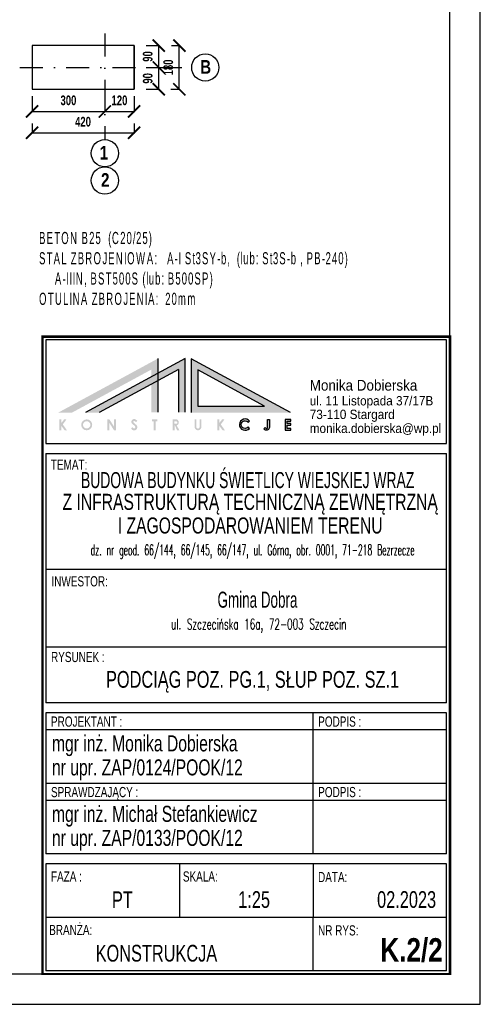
# Model space of a CAD drawing. Header units: millimetres. Extents: x 112819 to 404014, y 17484 to 70128.
# Tile 2 of 3: x 402118 to 404014, y 62703 to 66754. Entities that reach past the tile are written whole.
import ezdxf
from ezdxf.enums import TextEntityAlignment as Align

# ---------------------------------------------------------------- set-up
doc = ezdxf.new("R2010")
doc.units = ezdxf.units.MM
doc.header["$LTSCALE"] = 5
doc.linetypes.add('DASHDOT', pattern=[25.4, 12.7, -6.35, 0, -6.35])
doc.styles.add('ARIAL NAROW', font='arial.ttf', dxfattribs={"width": 0.6})
doc.styles.add('GRYF', font='arialbd.ttf')
doc.styles.add('RAMKA', font='arial.ttf', dxfattribs={"width": 0.7})
doc.styles.get("Standard").update_dxf_attribs({"font": 'txt.shx', "width": 0.7, "height": 35})
doc.styles.add('style1', font='arialbd.ttf', dxfattribs={"width": 0.7})
doc.dimstyles.new('RBCT DIM 20', dxfattribs={"dimtxt": 40, "dimasz": 50, "dimexe": 2.5, "dimexo": 50, "dimgap": 25, "dimtad": 1, "dimdec": 0, "dimzin": 1, "dimtxsty": 'style1', "dimblk": 'ARCHTICK', "dimcen": 50, "dimclrd": 2, "dimclre": 2, "dimclrt": 7, "dimadec": 0, "dimazin": 0, "dimtfac": 1, "dimtdec": 0, "dimtmove": 0, "dimatfit": 3, "dimfxl": 1, "dimarcsym": 0})

# ---------------------------------------------------------------- blocks, each defined once
blk = doc.blocks.new('_ArchTick')
at = {"color": 0, "linetype": 'ByBlock', "const_width": 0.15}
blk.add_lwpolyline([(-0.5, -0.5), (0.5, 0.5)], dxfattribs=at)
blk = doc.blocks.new('*D310')
at = {"color": 2, "lineweight": -2, "ltscale": 35, "transparency": 16777216}
for p, q in [((402638.6339356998, 66557.6947866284), (402693.0339356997, 66557.6947866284)), ((402690.5339356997, 66467.6947866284), (402690.5339356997, 66557.6947866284)), ((402638.6339356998, 66467.6947866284), (402693.0339356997, 66467.6947866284))]:
    blk.add_line(p, q, dxfattribs=at)
at = {"layer": 'Defpoints', "color": 0, "ltscale": 35, "transparency": 16777216}
for p in [(402588.6339356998, 66557.6947866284), (402690.5339356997, 66557.6947866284), (402588.6339356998, 66467.6947866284)]:
    blk.add_point(p, dxfattribs=at)
at = {"color": 2, "lineweight": -2, "ltscale": 35, "transparency": 16777216, "xscale": 50, "yscale": 50, "zscale": 50}
for p, rotation in [((402690.5339356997, 66557.6947866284), 90), ((402690.5339356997, 66467.6947866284), 270)]:
    blk.add_blockref('_ArchTick', p, dxfattribs=dict(at, rotation=rotation))
at = {"color": 7, "ltscale": 35, "transparency": 16777216, "insert": (402645.0973736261, 66512.69478662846), "char_height": 40, "attachment_point": 5, "rotation": 90, "style": 'style1'}
blk.add_mtext('90', dxfattribs=at)
blk = doc.blocks.new('*D311')
at = {"color": 2, "lineweight": -2, "ltscale": 35, "transparency": 16777216}
for p, q in [((402638.6339356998, 66647.6947866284), (402693.0339356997, 66647.6947866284)), ((402690.5339356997, 66557.6947866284), (402690.5339356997, 66647.6947866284)), ((402638.6339356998, 66557.6947866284), (402693.0339356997, 66557.6947866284))]:
    blk.add_line(p, q, dxfattribs=at)
at = {"layer": 'Defpoints', "color": 0, "ltscale": 35, "transparency": 16777216}
for p in [(402588.6339356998, 66647.6947866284), (402690.5339356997, 66647.6947866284), (402588.6339356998, 66557.6947866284)]:
    blk.add_point(p, dxfattribs=at)
at = {"color": 2, "lineweight": -2, "ltscale": 35, "transparency": 16777216, "xscale": 50, "yscale": 50, "zscale": 50}
for p, rotation in [((402690.5339356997, 66647.6947866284), 90), ((402690.5339356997, 66557.6947866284), 270)]:
    blk.add_blockref('_ArchTick', p, dxfattribs=dict(at, rotation=rotation))
at = {"color": 7, "ltscale": 35, "transparency": 16777216, "insert": (402645.0973736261, 66602.6947866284), "char_height": 40, "attachment_point": 5, "rotation": 90, "style": 'style1'}
blk.add_mtext('90', dxfattribs=at)
blk = doc.blocks.new('*D312')
at = {"color": 2, "lineweight": -2, "ltscale": 35, "transparency": 16777216}
for p, q in [((402743.0339356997, 66647.6947866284), (402777.5026488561, 66647.6947866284)), ((402775.0026488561, 66467.6947866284), (402775.0026488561, 66647.6947866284)), ((402740.5339356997, 66467.6947866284), (402777.5026488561, 66467.6947866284))]:
    blk.add_line(p, q, dxfattribs=at)
at = {"layer": 'Defpoints', "color": 0, "ltscale": 35, "transparency": 16777216}
for p in [(402693.0339356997, 66647.6947866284), (402775.0026488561, 66647.6947866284), (402690.5339356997, 66467.6947866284)]:
    blk.add_point(p, dxfattribs=at)
at = {"color": 2, "lineweight": -2, "ltscale": 35, "transparency": 16777216, "xscale": 50, "yscale": 50, "zscale": 50}
for p, rotation in [((402775.0026488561, 66647.6947866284), 90), ((402775.0026488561, 66467.6947866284), 270)]:
    blk.add_blockref('_ArchTick', p, dxfattribs=dict(at, rotation=rotation))
at = {"color": 7, "ltscale": 35, "transparency": 16777216, "insert": (402729.5660867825, 66557.69478662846), "char_height": 40, "attachment_point": 5, "rotation": 90, "style": 'style1'}
blk.add_mtext('180', dxfattribs=at)
blk = doc.blocks.new('*D313')
at = {"color": 2, "lineweight": -2, "ltscale": 35, "transparency": 16777216}
for p, q in [((402168.6339356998, 66440.00895637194), (402168.6339356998, 66374.18779770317)), ((402468.6339356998, 66416.8184032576), (402468.6339356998, 66374.18779770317)), ((402168.6339356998, 66376.68779770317), (402468.6339356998, 66376.68779770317))]:
    blk.add_line(p, q, dxfattribs=at)
at = {"layer": 'Defpoints', "color": 0, "ltscale": 35, "transparency": 16777216}
for p in [(402168.6339356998, 66490.00895637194), (402468.6339356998, 66466.8184032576), (402468.6339356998, 66376.68779770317)]:
    blk.add_point(p, dxfattribs=at)
at = {"color": 2, "lineweight": -2, "ltscale": 35, "transparency": 16777216, "xscale": 50, "yscale": 50, "zscale": 50, "rotation": 180}
blk.add_blockref('_ArchTick', (402168.6339356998, 66376.68779770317), dxfattribs=at)
at = {"color": 2, "lineweight": -2, "ltscale": 35, "transparency": 16777216, "xscale": 50, "yscale": 50, "zscale": 50}
blk.add_blockref('_ArchTick', (402468.6339356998, 66376.68779770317), dxfattribs=at)
at = {"color": 7, "ltscale": 35, "transparency": 16777216, "insert": (402318.6339356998, 66422.11071721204), "char_height": 40, "attachment_point": 5, "style": 'style1'}
blk.add_mtext('300', dxfattribs=at)
blk = doc.blocks.new('*D314')
at = {"color": 2, "lineweight": -2, "ltscale": 35, "transparency": 16777216}
for p, q in [((402588.6339356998, 66440.00896563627), (402588.6339356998, 66374.18779770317)), ((402468.6339356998, 66416.8184032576), (402468.6339356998, 66374.18779770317)), ((402468.6339356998, 66376.68779770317), (402588.6339356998, 66376.68779770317))]:
    blk.add_line(p, q, dxfattribs=at)
at = {"layer": 'Defpoints', "color": 0, "ltscale": 35, "transparency": 16777216}
for p in [(402588.6339356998, 66490.00896563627), (402468.6339356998, 66466.8184032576), (402588.6339356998, 66376.68779770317)]:
    blk.add_point(p, dxfattribs=at)
at = {"color": 2, "lineweight": -2, "ltscale": 35, "transparency": 16777216, "xscale": 50, "yscale": 50, "zscale": 50, "rotation": 180}
blk.add_blockref('_ArchTick', (402468.6339356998, 66376.68779770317), dxfattribs=at)
at = {"color": 2, "lineweight": -2, "ltscale": 35, "transparency": 16777216, "xscale": 50, "yscale": 50, "zscale": 50}
blk.add_blockref('_ArchTick', (402588.6339356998, 66376.68779770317), dxfattribs=at)
at = {"color": 7, "ltscale": 35, "transparency": 16777216, "insert": (402528.6339356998, 66422.11071721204), "char_height": 40, "attachment_point": 5, "style": 'style1'}
blk.add_mtext('120', dxfattribs=at)
blk = doc.blocks.new('*D315')
at = {"color": 2, "lineweight": -2, "ltscale": 35, "transparency": 16777216}
for p, q in [((402168.6339356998, 66326.68779770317), (402168.6339356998, 66286.2877977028)), ((402588.6339356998, 66326.68779770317), (402588.6339356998, 66286.2877977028)), ((402168.6339356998, 66288.7877977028), (402588.6339356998, 66288.7877977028))]:
    blk.add_line(p, q, dxfattribs=at)
at = {"layer": 'Defpoints', "color": 0, "ltscale": 35, "transparency": 16777216}
for p in [(402168.6339356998, 66376.68779770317), (402588.6339356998, 66376.68779770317), (402588.6339356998, 66288.7877977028)]:
    blk.add_point(p, dxfattribs=at)
at = {"color": 2, "lineweight": -2, "ltscale": 35, "transparency": 16777216, "xscale": 50, "yscale": 50, "zscale": 50, "rotation": 180}
blk.add_blockref('_ArchTick', (402168.6339356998, 66288.7877977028), dxfattribs=at)
at = {"color": 2, "lineweight": -2, "ltscale": 35, "transparency": 16777216, "xscale": 50, "yscale": 50, "zscale": 50}
blk.add_blockref('_ArchTick', (402588.6339356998, 66288.7877977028), dxfattribs=at)
at = {"color": 7, "ltscale": 35, "transparency": 16777216, "insert": (402378.6339356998, 66334.21071721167), "char_height": 40, "attachment_point": 5, "style": 'style1'}
blk.add_mtext('420', dxfattribs=at)

msp = doc.modelspace()

# ---------------------------------------------------------------- hatches: boundary and pattern name
at = {"linetype": 'Continuous', "ltscale": 35}
h = msp.add_hatch(color=7, dxfattribs=at)
h.dxf.hatch_style = 1
h.paths.add_polyline_path([(402824.06912322, 65359.45735410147), (402824.06912322, 65137.85624610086), (403232.8378337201, 65137.85624610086)])
h.paths.add_polyline_path([(402851.0692582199, 65164.85638110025), (402851.0692582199, 65314.10758870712), (403126.3802628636, 65164.85638110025)], flags=16)
h.paths.add_polyline_path([(402799.4356667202, 65360.55735960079), (402687.8017752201, 65300.03732353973), (402687.8017752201, 65269.32469081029), (402771.0688582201, 65314.46624055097), (402771.0688582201, 65138.85625110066), (402799.4356667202, 65138.85625110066)])
h.paths.add_polyline_path([(402687.8017752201, 65269.32469081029), (402659.43496672, 65253.94620448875), (402659.43496672, 65138.85625110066), (402687.8017752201, 65138.85625110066)], flags=17)
h.paths.add_polyline_path([(402687.8017752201, 65269.32469081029), (402687.8017752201, 65300.03732353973), (402659.43496672, 65284.65883721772), (402659.43496672, 65253.94620448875)], flags=17)
h.paths.add_polyline_path([(402659.43496672, 65253.94620448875), (402659.43496672, 65284.65883721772), (402388.4002782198, 65137.72291210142), (402445.0521068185, 65137.72291210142)], flags=17)
h.paths.add_polyline_path([(402687.8017752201, 65360.55735960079), (402276.7663867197, 65137.72291210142), (402333.4182153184, 65137.72291210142), (402659.43496672, 65314.46624055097), (402659.43496672, 65284.65883721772), (402687.8017752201, 65300.03732353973)])
h = msp.add_hatch(color=7, dxfattribs=at)
h.dxf.hatch_style = 1
h.paths.add_polyline_path([(402295.4331467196, 65089.02266860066), (402310.5969929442, 65109.8894396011), (402301.0511345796, 65109.8894396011), (402289.1664487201, 65094.65603010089), (402289.1664487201, 65109.8894396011), (402280.5997392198, 65109.8894396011), (402280.5997392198, 65064.88921460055), (402289.1664487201, 65064.88921460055), (402289.1664487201, 65083.48930760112), (402302.9665177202, 65064.88921460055), (402312.5332322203, 65064.88921460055)])
edge = h.paths.add_edge_path()
edge.add_ellipse((402393.7742696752, 65087.37777842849), major_axis=(22.72614904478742, -5.566301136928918e-15), ratio=0.9876285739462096, start_angle=0, end_angle=360)
edge = h.paths.add_edge_path(flags=17)
edge.add_spline(control_points=[(402378.7148256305, 65087.37777842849), (402378.7148256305, 65086.02101159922), (402378.9061419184, 65084.66531885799), (402380.0354710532, 65080.74453504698), (402381.5387832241, 65078.33683410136), (402385.246049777, 65075.00355523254), (402387.2415392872, 65073.87914653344), (402391.5502799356, 65072.59780276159), (402393.8537218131, 65072.43409033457), (402398.3060096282, 65073.11395700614), (402400.4487707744, 65073.94754971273), (402404.1770768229, 65076.46240492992), (402405.750511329, 65078.14575020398), (402408.0386112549, 65082.10196708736), (402408.710845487, 65084.38782201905), (402408.923030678, 65088.97585699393), (402408.4877962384, 65091.26911895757), (402406.6260824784, 65095.39560517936), (402405.228901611, 65097.23137636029), (402401.7503685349, 65100.10677061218), (402399.6879925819, 65101.15055492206), (402395.2801576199, 65102.2506025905), (402392.9467291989, 65102.30185931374), (402388.4491212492, 65101.38693257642), (402386.301493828, 65100.40552701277), (402382.6281561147, 65097.58205648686), (402381.1292823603, 65095.72666391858), (402379.2008561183, 65091.68417520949), (402378.7148256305, 65089.53240885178), (402378.7148256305, 65087.37777842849)], knot_values=[-3.141592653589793, -3.141592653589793, -3.141592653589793, -3.141592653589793, -2.864435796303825, -2.864435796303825, -2.310122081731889, -2.310122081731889, -1.864092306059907, -1.864092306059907, -1.418062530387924, -1.418062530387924, -0.9720327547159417, -0.9720327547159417, -0.5192628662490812, -0.5192628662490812, -0.04602288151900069, -0.04602288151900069, 0.4187530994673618, 0.4187530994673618, 0.8735831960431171, 0.8735831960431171, 1.323170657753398, 1.323170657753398, 1.774034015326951, 1.774034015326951, 2.232353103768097, 2.232353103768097, 2.701450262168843, 2.701450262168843, 3.141592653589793, 3.141592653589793, 3.141592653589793, 3.141592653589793], degree=3, periodic=0)
h.paths.add_polyline_path([(402487.6341077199, 65094.38936210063), (402506.3342012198, 65064.88921460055), (402514.4342417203, 65064.88921460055), (402514.4342417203, 65109.8894396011), (402505.7341982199, 65109.8894396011), (402505.7341982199, 65081.18929610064), (402487.0341047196, 65109.8894396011), (402479.30073272, 65109.8894396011), (402479.30073272, 65064.88921460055), (402487.6341077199, 65064.88921460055)])
edge = h.paths.add_edge_path()
edge.add_line((402599.10133172, 65086.08932060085), (402586.9012707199, 65096.62270660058))
edge.add_arc((402589.4477820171, 65099.57214690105), 3.896654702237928, 42.19585194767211, 229.1930686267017, ccw=False)
edge.add_line((402592.3346312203, 65102.18940110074), (402596.8679872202, 65098.65605010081))
edge.add_line((402596.86798722, 65098.65605010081), (402602.53468222, 65103.65607510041))
edge.add_line((402602.5346822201, 65103.6560751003), (402596.1679837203, 65108.72276709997))
edge.add_arc((402589.0945806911, 65099.83447776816), 11.35934494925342, 51.48682169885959, 210.7724790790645)
edge.add_line((402579.3345662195, 65094.02269360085), (402592.3679647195, 65081.75596560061))
edge.add_arc((402588.6288102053, 65077.78311392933), 5.45571506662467, -146.71837110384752, 46.73570458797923, ccw=False)
edge.add_line((402584.0679232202, 65074.78926410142), (402582.3679147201, 65077.42261060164))
edge.add_line((402582.3679147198, 65077.42261060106), (402576.5151070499, 65073.644215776))
edge.add_line((402576.5151070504, 65073.644215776), (402580.3090753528, 65067.767284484))
edge.add_arc((402589.1420154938, 65077.50594435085), 13.14771187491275, 227.7920499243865, 400.7562077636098)
h.paths.add_polyline_path([(402677.9017257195, 65101.55606460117), (402685.1684287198, 65101.55606460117), (402685.1684287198, 65109.8894396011), (402662.2016472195, 65109.8894396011), (402662.2016472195, 65101.58939810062), (402669.4683502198, 65101.58939810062), (402669.4683502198, 65064.88921460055), (402677.9017257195, 65064.88921460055)])
edge = h.paths.add_edge_path()
edge.add_arc((402759.4926082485, 65097.44289791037), 13.35552004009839, 290.3844595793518, 428.7392539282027)
edge.add_line((402764.3354912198, 65109.8894396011), (402747.8354087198, 65109.8894396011))
edge.add_line((402747.83540872, 65109.8894396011), (402747.83540872, 65064.88921460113))
edge.add_line((402747.83540872, 65064.88921460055), (402755.40211322, 65064.88921460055))
edge.add_line((402755.4021132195, 65064.88921460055), (402755.4021132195, 65084.65598010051))
edge.add_line((402755.4021132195, 65084.65598010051), (402757.0021212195, 65084.65598010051))
edge.add_line((402757.0021212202, 65084.65598010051), (402766.1355002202, 65064.88921460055))
edge.add_line((402766.1355002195, 65064.88921460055), (402775.2688792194, 65064.88921460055))
edge.add_line((402775.2688792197, 65064.88921460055), (402764.1445737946, 65084.9237472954))
edge = h.paths.add_edge_path(flags=16)
edge.add_line((402762.1688137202, 65091.95601660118), (402754.9021107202, 65091.95601660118))
edge.add_line((402754.9021107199, 65091.95601660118), (402754.9021107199, 65101.55606460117))
edge.add_line((402754.9021107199, 65101.55606460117), (402762.1688137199, 65101.55606460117))
edge.add_arc((402762.4354817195, 65096.75604060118), 4.807425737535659, -93.17983011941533, 93.17983011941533, ccw=False)
edge = h.paths.add_edge_path()
edge.add_line((402866.2026672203, 65077.38927710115), (402866.2026672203, 65109.88943960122))
edge.add_line((402866.2026672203, 65109.8894396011), (402858.8359637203, 65109.8894396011))
edge.add_line((402858.8359637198, 65109.8894396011), (402858.8359637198, 65077.68927860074))
edge.add_arc((402851.9359292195, 65078.69561510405), 6.973033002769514, 188.2978073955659, 351.70219260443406, ccw=False)
edge.add_line((402845.0358947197, 65077.68927860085), (402845.0358947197, 65109.88943960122))
edge.add_line((402845.0358947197, 65109.8894396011), (402837.7691917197, 65109.8894396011))
edge.add_line((402837.7691917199, 65109.8894396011), (402837.7691917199, 65077.38927710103))
edge.add_arc((402851.9859294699, 65079.3875829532), 14.3564918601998, 188.0010815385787, 351.9989184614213)
h.paths.add_polyline_path([(402945.8030652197, 65089.02266860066), (402960.9669114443, 65109.8894396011), (402951.4210530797, 65109.8894396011), (402939.5363672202, 65094.65603010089), (402939.5363672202, 65109.8894396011), (402930.9696577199, 65109.8894396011), (402930.9696577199, 65064.88921460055), (402939.5363672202, 65064.88921460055), (402939.5363672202, 65083.48930760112), (402953.3364362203, 65064.88921460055), (402962.9031507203, 65064.88921460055)])
edge = h.paths.add_edge_path()
edge.add_line((403063.5369872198, 65072.88925460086), (403058.3702947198, 65078.62261660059))
edge.add_arc((403045.8424837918, 65088.1614506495), 15.74596461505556, 33.51662790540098, 322.7138948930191, ccw=False)
edge.add_line((403058.9702977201, 65096.85604110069), (403064.4703252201, 65102.15606760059))
edge.add_arc((403045.8157920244, 65088.1026841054), 23.35571014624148, 36.99252459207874, 319.3543129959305)
edge = h.paths.add_edge_path()
edge.add_line((403145.8373987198, 65076.18927110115), (403145.8373987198, 65109.88943960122))
edge.add_line((403145.8373987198, 65109.8894396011), (403138.2373607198, 65109.8894396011))
edge.add_line((403138.2373607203, 65109.8894396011), (403138.2373607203, 65076.15080542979))
edge.add_arc((403134.3412225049, 65076.33464196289), 3.900472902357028, 225.4309513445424, 357.2985426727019, ccw=False)
edge.add_line((403131.6039942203, 65073.55592460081), (403128.5039787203, 65075.98927010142))
edge.add_line((403128.5039787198, 65075.98927010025), (403123.2829532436, 65070.76237439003))
edge.add_line((403123.2829532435, 65070.7623743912), (403127.5574054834, 65067.42176306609))
edge.add_arc((403134.5001008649, 65076.38682474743), 11.33901892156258, 232.2451937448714, 359.0017158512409)
h.paths.add_polyline_path([(403234.8045102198, 65072.55591960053), (403219.20443222, 65072.55591960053), (403219.20443222, 65085.88931960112), (403234.8045102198, 65085.88931960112), (403234.8045102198, 65093.08935560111), (403219.3044327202, 65093.08935560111), (403219.3044327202, 65102.22273460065), (403234.8045102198, 65102.22273460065), (403234.8045102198, 65109.8894396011), (403210.90439072, 65109.8894396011), (403210.90439072, 65064.88921460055), (403234.8045102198, 65064.88921460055)])

# ---------------------------------------------------------------- linework, layer by layer
at = {"color": 2, "linetype": 'DASHDOT', "ltscale": 1.5}
for p, q in [((402468.6339356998, 66697.6947866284), (402468.6339356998, 66260.63621413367)), ((402118.6339356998, 66557.69479589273), (402825.921785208, 66557.69479589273))]:
    msp.add_line(p, q, dxfattribs=at)
at = {"linetype": 'Continuous'}
msp.add_line((402588.6339356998, 66647.6947866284), (402588.6339356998, 66467.69479589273), dxfattribs=at)
at = {"color": 7, "lineweight": 30}
for p, q in [((402225.786503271, 65436.94898166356), (402225.7865032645, 65010.72343293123)), ((403875.4237657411, 65436.9489816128), (402225.7865032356, 65436.94898166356)), ((403875.4237657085, 65010.72343293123), (403875.4237657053, 65436.9489816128)), ((402225.7865032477, 65010.72343293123), (403875.4237657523, 65010.72343293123)), ((402225.7865032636, 64969.4734329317), (402225.7865032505, 63943.44720112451)), ((402225.7865032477, 64969.4734329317), (403875.4237657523, 64969.4734329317)), ((403875.423765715, 63943.44720112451), (403875.423765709, 64969.4734329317)), ((403875.4237657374, 63943.44720112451), (402225.7865032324, 63943.44720112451)), ((402225.7865032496, 63902.19720112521), (402225.7865032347, 63612.19720114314)), ((403875.4237657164, 63902.19720112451), (402225.7865032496, 63902.19720112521)), ((403875.4237657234, 63612.19720114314), (403875.4237657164, 63902.19720112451)), ((403875.4237657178, 63832.19720112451), (402225.7865032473, 63832.19720112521)), ((403875.4237657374, 63612.19720117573), (402225.7865032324, 63612.19720112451)), ((403875.4237657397, 63612.19720114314), (402225.7865032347, 63612.19720114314)), ((402225.7865032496, 63612.19720114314), (402225.7865032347, 63322.1972011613)), ((403875.4237657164, 63612.19720114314), (402225.7865032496, 63612.19720114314)), ((403875.4237657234, 63322.1972011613), (403875.4237657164, 63612.19720114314)), ((403875.4237657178, 63542.19720114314), (402225.7865032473, 63542.19720114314)), ((403875.4237657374, 63322.19720119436), (402225.7865032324, 63322.19720114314)), ((403875.4237657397, 63322.1972011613), (402225.7865032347, 63322.1972011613)), ((403875.4237657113, 63280.94720114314), (402225.7865032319, 63280.94720114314)), ((402225.7865032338, 63280.94720114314), (402225.7865032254, 62840.94720114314)), ((403875.4237657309, 62840.94720114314), (403875.4237657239, 63280.94720114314)), ((403875.4237657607, 63060.94720114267), (402225.7865032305, 63060.94720114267)), ((403875.4237657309, 62840.94720114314), (402225.7865032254, 62840.94720114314))]:
    msp.add_line(p, q, dxfattribs=at)
at = {"color": 7, "linetype": 'Continuous', "ltscale": 35}
for p, q in [((402799.4356667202, 65360.55735960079), (402388.4002782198, 65137.72291210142)), ((402687.8017752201, 65138.85625110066), (402687.8017752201, 65360.55735960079)), ((402799.4356667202, 65138.85625110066), (402799.4356667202, 65360.55735960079)), ((402824.06912322, 65359.45735410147), (402824.06912322, 65137.85624610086)), ((403232.8378337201, 65137.85624610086), (402824.06912322, 65359.45735410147)), ((402771.0688582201, 65314.46624055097), (402445.0521068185, 65137.72291210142)), ((402771.0688582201, 65314.46624055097), (402771.0688582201, 65138.85625110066)), ((402851.0692582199, 65314.10758870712), (402851.0692582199, 65164.85638110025)), ((403126.3802628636, 65164.85638110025), (402851.0692582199, 65314.10758870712)), ((402851.0692582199, 65164.85638110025), (403126.3802628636, 65164.85638110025))]:
    msp.add_line(p, q, dxfattribs=at)
at = {"color": 7, "lineweight": -3}
for p, q in [((403875.4270641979, 64492.37348080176), (402225.783204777, 64492.37348080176)), ((403875.4237657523, 64172.37220112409), (402225.7865032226, 64172.37220112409)), ((402776.1492408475, 63280.94720114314), (402776.1492408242, 63060.94720114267)), ((403325.7865032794, 63280.94720114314), (403325.7865032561, 63060.94720114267)), ((403325.7865031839, 62840.94720114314), (403325.7865032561, 63060.94720114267))]:
    msp.add_line(p, q, dxfattribs=at)
at = {"color": 7}
for p, q in [((403325.7865032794, 63612.19720114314), (403325.7865032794, 63902.19720112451)), ((403325.7865032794, 63322.1972011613), (403325.7865032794, 63612.19720114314))]:
    msp.add_line(p, q, dxfattribs=at)
at = {"color": 7, "ltscale": 35}
for points in [[(393514.1737659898, 62703.44720117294), (404014.1737657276, 62703.44720117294), (404014.1737657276, 70128.44720098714), (393514.1737659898, 70128.44720098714)], [(394014.1737659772, 62828.44720116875), (403889.1737657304, 62828.44720116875), (403889.1737657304, 70003.44720099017), (394014.1737659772, 70003.44720099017)]]:
    msp.add_lwpolyline(points, close=True, dxfattribs=at)
at = {"color": 7, "linetype": 'Continuous', "ltscale": 35}
msp.add_lwpolyline([(402168.6339356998, 66467.6947866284), (402588.6339356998, 66467.6947866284), (402588.6339356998, 66647.6947866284), (402168.6339356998, 66647.6947866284)], close=True, dxfattribs=at)
at = {"color": 7, "ltscale": 35, "const_width": 9.999999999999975, "flags": 128}
msp.add_lwpolyline([(402212.0365032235, 62828.44720114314), (403889.1737657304, 62828.44720116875), (403889.1737657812, 65450.69898161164), (402212.036503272, 65450.69898166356)], close=True, dxfattribs=at)
at = {"color": 7, "lineweight": 15}
msp.add_lwpolyline([(403889.1737657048, 65450.69898161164), (403889.1737657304, 62828.44720114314), (402212.0365032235, 62828.44720114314), (402212.036503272, 65450.69898166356)], close=True, dxfattribs=at)
at = {"color": 7, "linetype": 'Continuous', "ltscale": 35, "flags": 128}
for points in [[(403058.9702977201, 65096.85604110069), (403064.4703252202, 65102.15606760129, 2.838143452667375), (403063.5369872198, 65072.88925460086), (403058.3702947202, 65078.62261660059, -3.133285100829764), (403058.9702977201, 65096.85604110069, -4.481098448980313)], [(403138.2373607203, 65109.8894396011), (403145.8373987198, 65109.8894396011), (403145.8373987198, 65076.18927110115, -0.6173505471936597), (403127.5574054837, 65067.42176306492), (403123.2829532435, 65070.7623743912), (403128.5039787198, 65075.98927010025), (403131.6039942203, 65073.55592460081, 0.6485865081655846), (403138.2373607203, 65076.1508054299), (403138.2373607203, 65109.8894396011)]]:
    msp.add_lwpolyline(points, format="xyb", dxfattribs=at)
msp.add_lwpolyline([(403234.8045102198, 65109.8894396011), (403210.90439072, 65109.8894396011), (403210.90439072, 65064.88921460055), (403234.8045102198, 65064.88921460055), (403234.8045102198, 65072.55591960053), (403219.20443222, 65072.55591960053), (403219.20443222, 65085.88931960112), (403234.8045102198, 65085.88931960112), (403234.8045102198, 65093.08935560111), (403219.3044327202, 65093.08935560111), (403219.3044327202, 65102.22273460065), (403234.8045102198, 65102.22273460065)], close=True, dxfattribs=at)
at = {"color": 2, "linetype": 'Continuous'}
for centre in [(402881.921785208, 66557.69479589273), (402468.6339356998, 66204.6362141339), (402468.6339356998, 66092.63621413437)]:
    msp.add_circle(centre, 56, dxfattribs=at)

# ---------------------------------------------------------------- texts
at = {"color": 2, "linetype": 'Continuous', "style": 'GRYF', "width": 0.8}
for s, p in [('B', (402860.8942443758, 66531.97314075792)), ('1', (402447.6063948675, 66178.9145589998)), ('2', (402452.6604587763, 66066.91455900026))]:
    msp.add_text(s, height=56, dxfattribs=at).set_placement(p)
at = {"color": 7}
for s, height, style, width, p in [('Monika Dobierska', 44.00022005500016, 'ARIAL NAROW', 0.9, (403311.9916692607, 65228.18313373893)), ('ul. 11 Listopada 37/17B', 38.50019254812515, 'ARIAL NAROW', 0.9, (403311.9916692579, 65167.27325721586)), ('73-110 Stargard', 38.50019254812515, 'ARIAL NAROW', 0.9, (403311.9916692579, 65111.2052966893)), ('monika.dobierska@wp.pl', 38.50019254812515, 'ARIAL NAROW', 0.9, (403311.9916692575, 65053.77683130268)), ('TEMAT:', 41.87169180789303, 'ARIAL NAROW', 0.7, (402246.4083180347, 64902.74098895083)), ('INWESTOR:', 41.87185925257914, 'ARIAL NAROW', 0.7, (402248.8436112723, 64422.7096142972)), ('RYSUNEK :', 41.87169180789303, 'ARIAL NAROW', 0.7, (402247.0272515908, 64111.47584797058)), ('PROJEKTANT :', 41.87169180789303, 'ARIAL NAROW', 0.7, (402246.8427069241, 63845.65995756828)), ('PODPIS :', 41.87169180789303, 'ARIAL NAROW', 0.7, (403346.8427069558, 63845.65995756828)), ('mgr inż. Monika Dobierska', 65.99999999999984, 'ARIAL NAROW', 0.7, (402250.7865032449, 63743.95382019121)), ('nr upr. ZAP/0124/POOK/12', 65.99999999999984, 'ARIAL NAROW', 0.7, (402250.7865032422, 63645.16699031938)), ('SPRAWDZAJĄCY :', 41.87169180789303, 'ARIAL NAROW', 0.7, (402246.8427069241, 63555.6599575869)), ('PODPIS :', 41.87169180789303, 'ARIAL NAROW', 0.7, (403346.8427069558, 63555.6599575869)), ('mgr inż. Michał Stefankiewicz', 65.99999999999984, 'ARIAL NAROW', 0.7, (402250.7865032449, 63453.9538202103)), ('nr upr. ZAP/0133/POOK/12', 65.99999999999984, 'ARIAL NAROW', 0.7, (402250.7865032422, 63355.16699033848)), ('FAZA :', 41.87169180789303, 'ARIAL NAROW', 0.7, (402246.8427069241, 63208.35995758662)), ('K.2/2', 96.25038499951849, 'GRYF', 0.8, (403602.5113494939, 62879.43083022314))]:
    msp.add_text(s, height=height, dxfattribs=dict(at, style=style, width=width)).set_placement(p)
for s, height, style, width, p in [('BUDOWA BUDYNKU ŚWIETLICY WIEJSKIEJ WRAZ', 65.99999999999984, 'ARIAL NAROW', 0.62, (403056.326760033, 64827.07221653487, -1.165821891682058e-09)), ('Z INFRASTRUKTURĄ TECHNICZNĄ ZEWNĘTRZNĄ', 65.99999999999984, 'ARIAL NAROW', 0.7, (403066.8359370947, 64737.54530769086, -1.165821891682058e-09)), ('I ZAGOSPODAROWANIEM TERENU', 65.99999999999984, 'ARIAL NAROW', 0.7, (403066.8359370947, 64640.29637049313, -1.165821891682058e-09)), ('Gmina Dobra', 66.00026393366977, 'ARIAL NAROW', 0.6, (403096.7406230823, 64335.04571998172)), ('PODCIĄG POZ. PG.1, SŁUP POZ. SZ.1', 68.74999999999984, 'RAMKA', 0.7, (403076.6050664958, 64005.84361738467)), ('KONSTRUKCJA', 68.74999999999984, 'ARIAL NAROW', 0.7, (402680.8935804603, 62879.26520731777))]:
    msp.add_text(s, height=height, dxfattribs=dict(at, style=style, width=width)).set_placement(p, align=Align.CENTER)
for s, height, width, p in [('dz. nr geod. 66/144, 66/145, 66/147, ul. Górna, obr. 0001, 71-218 Bezrzecze', 43.9999999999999, 0.52, (403076.8981824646, 64550.99828665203)), ('ul. Szczecińska 16a, 72-003 Szczecin', 44.00017595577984, 0.6, (403102.0053400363, 64245.64977037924))]:
    msp.add_text(s, height=height, dxfattribs=dict(at, width=width)).set_placement(p, align=Align.CENTER)
at = {"color": 7, "lineweight": -3, "style": 'ARIAL NAROW', "width": 0.7}
for s, p in [('SKALA:', (402789.7598604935, 63208.49683141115)), ('DATA:', (403346.1836768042, 63205.96798576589)), ('BRANŻA:', (402239.3971228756, 62988.49683141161)), ('NR RYS:', (403346.3064126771, 62986.66285923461))]:
    msp.add_text(s, height=41.87169180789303, dxfattribs=at).set_placement(p)
at = {"color": 7, "style": 'ARIAL NAROW', "width": 0.7}
for s, p in [('PT', (402583.7065927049, 63099.26520732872)), ('1:25', (403148.4032158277, 63100.15195704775)), ('02.2023', (403832.1566579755, 63100.11376800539))]:
    msp.add_text(s, height=68.74999999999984, dxfattribs=at).set_placement(p, align=Align.RIGHT)
at = {"color": 7, "linetype": 'Continuous', "ltscale": 35, "insert": (402197.758884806, 65881.05264894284), "char_height": 50.02499999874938, "width": 1646.067793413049, "attachment_point": 1, "style": 'ARIAL NAROW'}
msp.add_mtext('\\A1;{\\W0.56;\\T1.2;BETON B25  (C20/25)\\PSTAL ZBROJENIOWA:   A-I St3SY-b,  (lub: St3S-b , PB-240)^I^I^I^I       A-IIIN, BST500S (lub: B500SP)\\POTULINA ZBROJENIA:  20mm }', dxfattribs=at)

# ---------------------------------------------------------------- dimensions: what is measured, and where the dimension line sits
at = {"color": 2, "ltscale": 35}
dim = msp.add_linear_dim(base=(402690.5339356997, 66647.6947866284), p1=(402588.6339356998, 66557.6947866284), p2=(402588.6339356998, 66647.6947866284), angle=90, dimstyle='RBCT DIM 20', override={"dimtmove": 1}, dxfattribs=at)
dim.commit()
dim.dimension.update_dxf_attribs({"geometry": '*D311', "text_midpoint": (402690.5339356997, 66602.6947866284), "dimtype": 160})
dim = msp.add_linear_dim(base=(402775.0026488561, 66647.6947866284), p1=(402690.5339356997, 66467.6947866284), p2=(402693.0339356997, 66647.6947866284), angle=90, dimstyle='RBCT DIM 20', dxfattribs=at)
dim.commit()
dim.dimension.update_dxf_attribs({"geometry": '*D312', "text_midpoint": (402729.5660867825, 66557.69478662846)})
dim = msp.add_linear_dim(base=(402690.5339356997, 66557.6947866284), p1=(402588.6339356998, 66467.6947866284), p2=(402588.6339356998, 66557.6947866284), angle=90, dimstyle='RBCT DIM 20', dxfattribs=at)
dim.commit()
dim.dimension.update_dxf_attribs({"geometry": '*D310', "text_midpoint": (402690.5339356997, 66512.69478662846), "dimtype": 160})
for base, p1, p2, picture, middle in [((402468.6339356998, 66376.68779770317), (402168.6339356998, 66490.00895637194), (402468.6339356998, 66466.8184032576), '*D313', (402318.6339356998, 66422.11071721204)), ((402588.6339356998, 66288.7877977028), (402168.6339356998, 66376.68779770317), (402588.6339356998, 66376.68779770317), '*D315', (402378.6339356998, 66334.21071721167))]:
    dim = msp.add_linear_dim(base=base, p1=p1, p2=p2, dimstyle='RBCT DIM 20', dxfattribs=at)
    dim.commit()
    dim.dimension.update_dxf_attribs({"geometry": picture, "text_midpoint": middle})
dim = msp.add_linear_dim(base=(402588.6339356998, 66376.68779770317), p1=(402468.6339356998, 66466.8184032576), p2=(402588.6339356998, 66490.00896563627), dimstyle='RBCT DIM 20', override={"dimtmove": 1}, dxfattribs=at)
dim.commit()
dim.dimension.update_dxf_attribs({"geometry": '*D314', "text_midpoint": (402528.6339356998, 66422.11071721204)})

doc.saveas('drawing.dxf')
